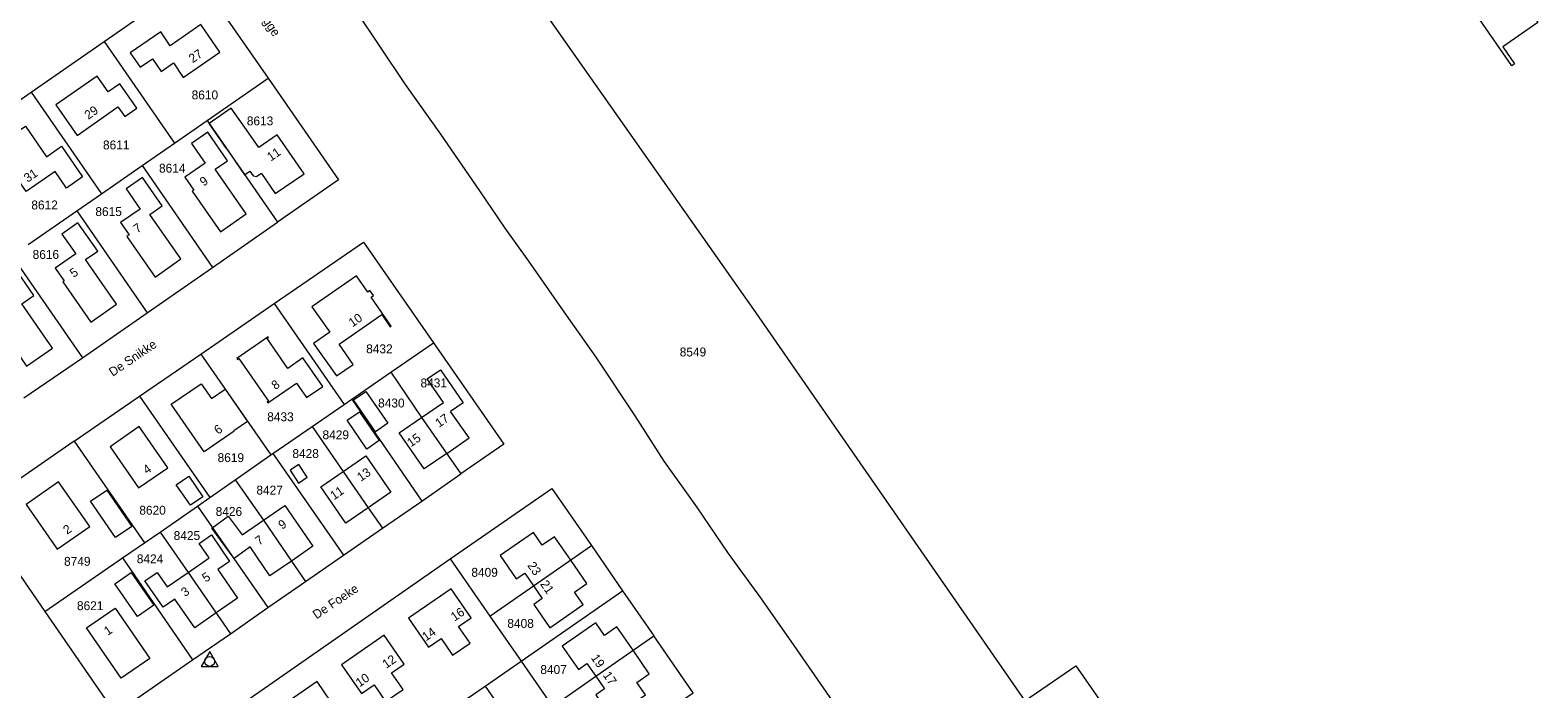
# Model space of a CAD drawing. Header units: metres. Extents: x 195864 to 198202, y 543264 to 544906.
# Tile 24 of 57: x 196658 to 196963, y 544031 to 544164. Entities that reach past the tile are written whole.
import ezdxf
from ezdxf.enums import TextEntityAlignment as Align

# ---------------------------------------------------------------- set-up
doc = ezdxf.new("R2010")
doc.units = ezdxf.units.M
doc.header["$MEASUREMENT"] = 0
for name, color, linetype, lineweight in [('Level 1', 7, 'Continuous', 0), ('Level 10', 7, 'Continuous', 0), ('Level 11', 7, 'Continuous', 0), ('Level 2', 7, 'Continuous', 0), ('Level 32', 7, 'Continuous', 0), ('Level 34', 7, 'Continuous', 0)]:
    doc.layers.add(name, color=color, linetype=linetype, lineweight=lineweight)
doc.styles.add('Style-CHAR_FAST_FONT', font='CHAR_FAST_FONT.shx')

# ---------------------------------------------------------------- blocks, each defined once
blk = doc.blocks.new('DC')
at = {"layer": 'Level 10', "color": 7, "linetype": 'Continuous', "lineweight": 0, "flags": 128}
blk.add_lwpolyline([(-1.84, -0.9), (1.63, -0.9), (-0.11, 2.1), (-1.84, -0.9)], dxfattribs=at)
at = {"layer": 'Level 10', "color": 7, "linetype": 'Continuous', "lineweight": 0}
blk.add_circle((-0.11, 0.11), 1, dxfattribs=at)

msp = doc.modelspace()

# ---------------------------------------------------------------- linework, layer by layer
at = {"layer": 'Level 1', "color": 7, "linetype": 'Continuous', "lineweight": 0}
for p, q in [((196658.09, 544151.64), (196672.82, 544161.9)), ((196672.82, 544161.9), (196687.05, 544141.29)), ((196693.67, 544145.88), (196706.02, 544154.43)), ((196643.31, 544141.42), (196658.09, 544151.64)), ((196658.09, 544151.64), (196672.33, 544131.09)), ((196687.05, 544141.29), (196693.67, 544145.88)), ((196693.67, 544145.88), (196707.89, 544125.32)), ((196680.51, 544136.76), (196687.05, 544141.29)), ((196672.33, 544131.09), (196680.51, 544136.76)), ((196680.51, 544136.76), (196694.75, 544116.17)), ((196667.34, 544127.63), (196672.33, 544131.09)), ((196657.49, 544120.81), (196667.34, 544127.63)), ((196667.34, 544127.63), (196681.57, 544107.02)), ((196694.75, 544116.17), (196707.89, 544125.32)), ((196654.25, 544118.48), (196668.44, 544097.89)), ((196681.57, 544107.02), (196694.75, 544116.17)), ((196692.42, 544098.64), (196707.24, 544108.9)), ((196707.24, 544108.9), (196721.36, 544088.48)), ((196668.44, 544097.89), (196681.57, 544107.02)), ((196679.99, 544090.13), (196692.42, 544098.64)), ((196692.42, 544098.64), (196706.52, 544078.25)), ((196730.79, 544095), (196739.42, 544100.94)), ((196656.6, 544089.78), (196668.44, 544097.89)), ((196722.92, 544089.56), (196730.79, 544095)), ((196666.8, 544081.05), (196679.99, 544090.13)), ((196679.99, 544090.13), (196694.2, 544069.64)), ((196721.36, 544088.48), (196722.92, 544089.56)), ((196722.92, 544089.56), (196737.07, 544068.94)), ((196714.93, 544084.03), (196721.36, 544088.48)), ((196706.98, 544078.54), (196714.93, 544084.03)), ((196666.8, 544081.05), (196681.02, 544060.51)), ((196699.36, 544073.25), (196706.52, 544078.25)), ((196706.52, 544078.25), (196706.98, 544078.54)), ((196706.98, 544078.54), (196721.22, 544057.96)), ((196737.07, 544068.94), (196745, 544074.42)), ((196694.2, 544069.64), (196699.36, 544073.25)), ((196684.15, 544062.65), (196691.75, 544067.93)), ((196691.75, 544067.93), (196694.2, 544069.64)), ((196691.75, 544067.93), (196705.96, 544047.4)), ((196729.13, 544063.44), (196737.07, 544068.94)), ((196681.02, 544060.51), (196684.15, 544062.65)), ((196721.22, 544057.96), (196729.13, 544063.44)), ((196676.54, 544057.44), (196681.02, 544060.51)), ((196771.41, 544059.92), (196777.69, 544050.79)), ((196660.87, 544046.57), (196676.54, 544057.44)), ((196676.54, 544057.44), (196690.74, 544036.85)), ((196702.34, 544029.1), (196742.85, 544057.22)), ((196713.57, 544052.65), (196721.22, 544057.96)), ((196742.85, 544057.22), (196750.86, 544045.65)), ((196705.96, 544047.4), (196713.57, 544052.65)), ((196757.18, 544036.53), (196777.69, 544050.79)), ((196777.69, 544050.79), (196784.04, 544041.71)), ((196698.36, 544042.09), (196705.96, 544047.4)), ((196750.86, 544045.65), (196757.18, 544036.53)), ((196690.74, 544036.85), (196698.36, 544042.09)), ((196749.88, 544031.47), (196757.18, 544036.53)), ((196742.62, 544026.48), (196749.88, 544031.47))]:
    msp.add_line(p, q, dxfattribs=at)
at = {"layer": 'Level 1', "color": 7, "linetype": 'Continuous', "lineweight": 0, "flags": 128}
for points in [[(196672.82, 544161.9), (196691.75, 544175.03), (196706.02, 544154.43)], [(196759.21, 544171.67), (196804.63, 544106.97), (196859.06, 544028.51), (196869.37, 544035.62), (196891.2, 544004.27), (196894.14, 544000)], [(196723.61, 544168.27), (196733.71, 544153.18), (196740.83, 544143.13), (196748.77, 544131.67), (196753.89, 544124.13), (196758.69, 544117.43), (196766.26, 544106.55), (196772.28, 544098.01), (196780.18, 544086.19), (196786.02, 544076.99), (196792.64, 544067.77), (196799.07, 544058.33), (196805.58, 544049.33), (196812.35, 544039.75), (196819.44, 544029.38), (196825.03, 544021.7), (196832.36, 544011.29), (196838.56, 544001.82), (196839.72, 544000)], [(196706.02, 544154.43), (196720.24, 544133.89), (196707.89, 544125.32)], [(196707.24, 544108.9), (196725.27, 544121.3), (196739.42, 544100.94)], [(196739.42, 544100.94), (196753.67, 544080.43), (196745, 544074.42)], [(196730.79, 544095), (196737.04, 544085.84), (196745, 544074.42)], [(196714.93, 544084.03), (196726.26, 544067.59), (196729.13, 544063.44)], [(196666.8, 544081.05), (196646.72, 544067.19), (196660.87, 544046.57)], [(196699.36, 544073.25), (196705.05, 544065.06), (196710.7, 544056.81), (196713.57, 544052.65)], [(196742.85, 544057.22), (196763.4, 544071.49), (196771.41, 544059.92)], [(196684.15, 544062.65), (196689.84, 544054.51), (196698.36, 544042.09)], [(196750.86, 544045.65), (196759.67, 544051.79), (196771.41, 544059.92)], [(196660.87, 544046.57), (196675.04, 544025.99), (196690.74, 544036.85)], [(196763.51, 544027.38), (196772.26, 544033.51), (196784.04, 544041.71)], [(196771.35, 544016.06), (196791.97, 544030.16), (196784.04, 544041.71)], [(196757.18, 544036.53), (196762.63, 544028.65), (196763.51, 544027.38)], [(196749.88, 544031.47), (196761.22, 544015.11), (196764.04, 544011.02)]]:
    msp.add_lwpolyline(points, dxfattribs=at)
at = {"layer": 'Level 11', "color": 7, "linetype": 'Continuous', "lineweight": 13}
for p, q in [((196698.56, 544148.39), (196694.1, 544145.29)), ((196702.09, 544143.32), (196698.56, 544148.39)), ((196697.58, 544140.21), (196694.1, 544145.29)), ((196702.3, 544135.63), (196702.95, 544134.68)), ((196704.67, 544135.2), (196703.73, 544134.56)), ((196702.95, 544134.68), (196703.73, 544134.56)), ((196737.04, 544085.84), (196741.45, 544088.89)), ((196745.46, 544088.83), (196742.9, 544087.06))]:
    msp.add_line(p, q, dxfattribs=at)
at = {"layer": 'Level 11', "color": 7, "linetype": 'Continuous', "lineweight": 13, "flags": 128}
for points in [[(196914.78, 544170.75), (196914.53, 544171.11), (196908.92, 544190.24), (196886.48, 544213.41), (196886.78, 544213.7), (196908.03, 544228.4), (196905.68, 544231.85), (196906.22, 544232.22), (196908.58, 544228.8), (196915.67, 544233.7), (196962.79, 544165.7), (196955.71, 544160.79), (196958.09, 544157.35), (196957.82, 544157.16)], [(196957.82, 544157.16), (196957.56, 544156.98), (196940.83, 544181.12), (196935.59, 544177.5), (196931.94, 544182.72), (196919.59, 544174.08)], [(196696.25, 544159.73), (196692.42, 544165.29), (196686.21, 544161.01), (196684.28, 544163.81), (196678.12, 544159.55), (196680.1, 544156.67), (196682.6, 544158.39), (196684.36, 544155.83), (196686.84, 544157.53), (196688.84, 544154.62), (196696.25, 544159.73)], [(196679.46, 544148.4), (196676.02, 544153.34), (196673.64, 544151.69), (196671.43, 544154.87), (196663.07, 544149.04), (196667.35, 544142.89), (196675.63, 544148.65), (196677, 544146.69), (196679.46, 544148.4)], [(196668.48, 544134.47), (196665.2, 544132.23), (196662.92, 544135.56), (196657.04, 544131.54), (196650.83, 544140.56), (196656.92, 544144.75), (196661.15, 544138.56), (196664.24, 544140.67), (196668.48, 544134.47)], [(196701.57, 544127.04), (196695.32, 544136.05), (196697.79, 544137.77), (196693.82, 544143.5), (196690.52, 544141.22), (196693.26, 544137.27), (196689.14, 544134.41), (196690.96, 544131.79), (196690.67, 544131.59), (196696.36, 544123.39), (196701.57, 544127.04)], [(196713.26, 544135.11), (196707.8, 544143), (196704.1, 544140.43), (196702.09, 544143.32)], [(196697.58, 544140.21), (196701.23, 544134.89), (196702.3, 544135.63)], [(196704.67, 544135.2), (196707.45, 544131.13), (196713.26, 544135.11)], [(196688.37, 544117.89), (196682.09, 544126.91), (196684.57, 544128.64), (196680.57, 544134.39), (196677.27, 544132.1), (196680.13, 544127.99), (196676.18, 544125.24), (196677.9, 544122.76), (196677.44, 544122.45), (196683.16, 544114.23), (196688.37, 544117.89)], [(196670.13, 544105.09), (196675.33, 544108.73), (196669.07, 544117.75), (196671.54, 544119.47), (196667.55, 544125.21), (196664.28, 544122.91), (196667.09, 544118.9), (196662.96, 544116.01), (196664.74, 544113.46), (196664.46, 544113.26), (196670.17, 544105.09)], [(196662.39, 544099.82), (196656.18, 544108.82), (196658.64, 544110.52), (196654.67, 544116.28), (196651.37, 544114.03), (196654.08, 544110.09), (196650.13, 544107.37), (196651.94, 544104.74), (196651.48, 544104.42), (196657.13, 544096.2), (196662.39, 544099.82)], [(196730.89, 544104.31), (196726.83, 544110.17), (196727.29, 544110.49), (196726.6, 544111.49), (196726.14, 544111.17), (196723.85, 544114.47), (196714.85, 544108.24), (196718.48, 544103.06), (196715.21, 544100.77), (196719.8, 544094.23), (196723.19, 544096.55), (196720.36, 544100.64), (196729.01, 544106.64), (196730.71, 544104.19), (196730.89, 544104.31)], [(196717.05, 544092.13), (196713.05, 544097.89), (196710, 544095.77), (196705.83, 544101.78), (196706.1, 544101.96), (196705.98, 544102.14), (196699.66, 544097.74), (196699.78, 544097.56), (196700.05, 544097.76), (196706.06, 544089.13), (196705.79, 544088.95), (196705.91, 544088.77), (196711.74, 544092.8), (196713.77, 544089.86), (196717.05, 544092.13)], [(196741.45, 544088.89), (196738.19, 544093.68), (196740.85, 544095.49), (196745.46, 544088.83)], [(196701.85, 544085.01), (196699.1, 544083.12), (196699.14, 544083.06), (196693.04, 544078.86), (196686.41, 544088.5), (196692.47, 544092.67), (196694.55, 544089.68), (196697.29, 544091.59), (196701.85, 544085.01)], [(196730.18, 544084.66), (196727.71, 544082.95), (196723.28, 544089.38), (196725.75, 544091.08), (196730.18, 544084.66)], [(196728.48, 544081.17), (196725.97, 544079.44), (196721.97, 544085.26), (196724.47, 544086.99), (196728.48, 544081.17)], [(196742.13, 544078.55), (196746.68, 544081.69), (196742.9, 544087.06)], [(196685.71, 544075.68), (196679.92, 544084.01), (196674.03, 544079.92), (196679.82, 544071.59), (196685.71, 544075.68)], [(196742.13, 544078.55), (196737.59, 544075.42), (196732.53, 544082.71), (196737.04, 544085.84)], [(196721.21, 544074.92), (196725.74, 544078.05), (196730.79, 544070.72), (196726.26, 544067.59)], [(196692.82, 544069.81), (196690.32, 544068.07), (196687.41, 544072.23), (196689.94, 544073.96), (196692.82, 544069.81)], [(196713.92, 544073.75), (196712.18, 544076.36), (196710.46, 544075.21), (196712.17, 544072.58), (196713.92, 544073.75)], [(196726.26, 544067.59), (196721.72, 544064.46), (196716.67, 544071.8), (196721.21, 544074.92)], [(196669.93, 544063.77), (196663.64, 544072.82), (196657.06, 544068.25), (196663.35, 544059.2), (196669.93, 544063.77)], [(196678.41, 544063.81), (196675.14, 544061.56), (196670.08, 544068.92), (196673.35, 544071.17), (196678.41, 544063.81)], [(196700.72, 544062.08), (196705.05, 544065.06), (196709.38, 544068.03), (196715.03, 544059.79), (196710.7, 544056.81)], [(196702.39, 544059.65), (196699.15, 544057.29), (196694.65, 544063.45), (196697.95, 544065.86), (196700.72, 544062.08)], [(196689.84, 544054.51), (196694.09, 544057.45), (196692.07, 544060.37), (196694.52, 544062.07), (196698.2, 544056.73), (196695.82, 544055.09), (196699.8, 544049.29), (196695.48, 544046.3)], [(196767.19, 544057), (196763.91, 544061.73), (196761.4, 544060.02), (196759.67, 544062.58), (196752.91, 544057.91), (196756.17, 544053.18), (196757.9, 544054.37), (196759.67, 544051.79)], [(196710.7, 544056.81), (196706.37, 544053.83), (196702.39, 544059.65)], [(196759.67, 544051.79), (196761.45, 544049.22), (196759.71, 544048.03), (196762.95, 544043.32), (196769.72, 544048.01), (196767.97, 544050.53), (196770.47, 544052.26), (196767.19, 544057)], [(196682.9, 544047.89), (196679.57, 544045.57), (196675, 544052.17), (196678.33, 544054.48), (196682.9, 544047.89)], [(196695.48, 544046.3), (196691.16, 544043.31), (196687.15, 544049.11), (196684.77, 544047.46), (196681.1, 544052.78), (196683.58, 544054.5), (196685.6, 544051.58), (196689.84, 544054.51)], [(196747.09, 544045.34), (196743.04, 544051.21), (196734.39, 544045.23), (196738.44, 544039.37), (196740.99, 544041.14), (196743.32, 544037.76), (196746.86, 544040.2), (196744.53, 544043.58), (196747.09, 544045.34)], [(196682.09, 544037.07), (196676.31, 544033.09), (196669.29, 544043.27), (196675.05, 544047.26), (196682.09, 544037.07)], [(196779.8, 544038.75), (196776.52, 544043.47), (196774.01, 544041.75), (196772.27, 544044.28), (196765.5, 544039.62), (196768.75, 544034.9), (196770.48, 544036.09), (196772.26, 544033.51)], [(196733.51, 544035.97), (196729.47, 544041.82), (196720.85, 544035.83), (196724.88, 544029.99), (196727.43, 544031.75), (196729.76, 544028.37), (196733.29, 544030.82), (196730.96, 544034.2), (196733.51, 544035.97)], [(196772.26, 544033.51), (196774.03, 544030.93), (196772.3, 544029.74), (196775.52, 544025.05), (196782.31, 544029.73), (196780.55, 544032.27), (196783.07, 544034.01), (196779.8, 544038.75)], [(196719.93, 544026.56), (196715.91, 544032.42), (196707.25, 544026.45), (196711.31, 544020.61), (196713.86, 544022.36), (196716.18, 544018.97), (196719.7, 544021.41), (196717.38, 544024.8), (196719.93, 544026.56)]]:
    msp.add_lwpolyline(points, dxfattribs=at)

# ---------------------------------------------------------------- block references
at = {"layer": 'Level 10', "color": 7, "linetype": 'Continuous', "lineweight": 0}
msp.add_blockref('DC', (196694.29, 544036.39), dxfattribs=at)

# ---------------------------------------------------------------- texts
at = {"layer": 'Level 2', "color": 7, "linetype": 'Continuous', "lineweight": 13, "style": 'Style-CHAR_FAST_FONT'}
for s, p in [('8610', (196693.21, 544151.07)), ('8613', (196704.37, 544145.81)), ('8611', (196675.28, 544140.95)), ('8614', (196686.61, 544136.25)), ('8612', (196660.79, 544128.81)), ('8615', (196673.74, 544127.47)), ('8616', (196661.05, 544118.8)), ('8432', (196728.51, 544099.72)), ('8549', (196791.92, 544099.08)), ('8431', (196739.5, 544092.82)), ('8430', (196730.92, 544088.76)), ('8433', (196708.5, 544085.98)), ('8429', (196719.68, 544082.33)), ('8619', (196698.46, 544077.71)), ('8428', (196713.59, 544078.54)), ('8427', (196706.31, 544071.15)), ('8620', (196682.63, 544067.08)), ('8426', (196698.07, 544066.83)), ('8425', (196689.58, 544061.95)), ('8749', (196667.41, 544056.74)), ('8424', (196682.12, 544057.25)), ('8409', (196749.78, 544054.52)), ('8621', (196670.02, 544047.77)), ('8408', (196757.06, 544044.19)), ('8407', (196763.73, 544034.86))]:
    msp.add_text(s, height=1.8, rotation=0, dxfattribs=at).set_placement(p, align=Align.MIDDLE_CENTER)
at = {"layer": 'Level 32', "color": 7, "linetype": 'Continuous', "lineweight": 13, "style": 'Style-CHAR_FAST_FONT'}
for s, rotation, p in [('27', 34.5321, (196690.73, 544157.44)), ('29', 34.8184, (196669.64, 544146.01)), ('11', 34.7387, (196706.55, 544137.57)), ('31', 34.3256, (196657.38, 544133.29)), ('9', 34.7387, (196692.96, 544132.5)), ('7', 34.8184, (196679.54, 544123.01)), ('5', 34.9451, (196666.68, 544114.04)), ('10', 34.7387, (196723.06, 544104.03)), ('8', 34.6915, (196707.45, 544091.35)), ('17', 34.6915, (196740.57, 544083.72)), ('6', 34.5321, (196695.85, 544082.31)), ('15', 34.7387, (196734.87, 544079.77)), ('4', 34.7387, (196681.48, 544074.27)), ('13', 34.6118, (196724.75, 544072.81)), ('11', 34.5321, (196719.32, 544069.07)), ('9', 34.4052, (196708.83, 544063.11)), ('2', 34.7387, (196665.34, 544062.1)), ('7', 34.5321, (196704.17, 544059.9)), ('23', 304.4052, (196758.36, 544055.9)), ('5', 34.6915, (196693.42, 544052.43)), ('21', 304.6915, (196760.94, 544052.15)), ('3', 34.6915, (196689.18, 544049.5)), ('16', 34.5321, (196743.72, 544044.54)), ('1', 34.6915, (196673.57, 544041.67)), ('14', 34.7387, (196737.92, 544040.53)), ('12', 34.7387, (196729.89, 544034.98)), ('19', 304.6118, (196771.21, 544037.22)), ('17', 304.4052, (196773.63, 544033.71)), ('10', 34.6118, (196724.49, 544031.24))]:
    msp.add_text(s, height=1.8, rotation=rotation, dxfattribs=at).set_placement(p)
at = {"layer": 'Level 34', "color": 7, "linetype": 'Continuous', "lineweight": 13, "style": 'Style-CHAR_FAST_FONT'}
for s, rotation, p in [('De Brogge', 303.6583, (196700.72, 544172.27)), ('De Snikke', 34.1191, (196674.57, 544094.05)), ('De Foeke', 33.7855, (196715.78, 544045))]:
    msp.add_text(s, height=1.8, rotation=rotation, dxfattribs=at).set_placement(p)

doc.saveas('drawing.dxf')
